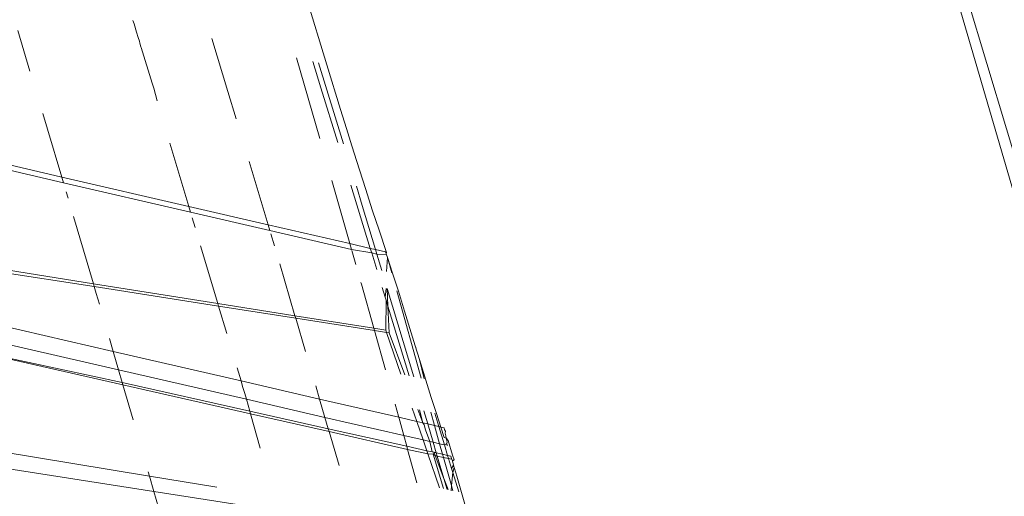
# Model space of a CAD drawing. Header units: millimetres. Extents: x 504675 to 860349, y -23215 to 63575.
# Tile 121 of 177: x 592495 to 592524, y 33325 to 33338. Entities that reach past the tile are written whole.
import ezdxf

# ---------------------------------------------------------------- set-up
doc = ezdxf.new("R2010")
doc.units = ezdxf.units.MM
doc.header["$LTSCALE"] = 10
doc.header["$PDMODE"] = 35
doc.header["$PDSIZE"] = -1000
doc.linetypes.add('LEVEL-F-OVERALL LAYOUT$0$HIDDEN', pattern=[0.375, 0.25, -0.125])
doc.layers.get('0').update_dxf_attribs({"linetype": 'CONTINUOUS'})
doc.layers.get('Defpoints').update_dxf_attribs({"color": 253, "linetype": 'CONTINUOUS'})
for name, color, linetype, lineweight in [('ARCH', 8, 'CONTINUOUS', 0), ('DIM', 8, 'CONTINUOUS', 15), ('furniture', 8, 'CONTINUOUS', 5)]:
    doc.layers.add(name, color=color, linetype=linetype, lineweight=lineweight)
doc.layers.add('LEVEL-F-OVERALL LAYOUT$0$DASH1L', color=8, linetype='LEVEL-F-OVERALL LAYOUT$0$HIDDEN')
doc.styles.get("Standard").update_dxf_attribs({"font": 'verdana.ttf'})
doc.dimstyles.new('LBF 50', dxfattribs={"dimscale": 25, "dimtxt": 1.75, "dimasz": 1.75, "dimexe": 1, "dimexo": 1, "dimgap": 1, "dimtad": 1, "dimdec": 0, "dimrnd": 5, "dimzin": 12, "dimdsep": 46, "dimtxsty": 'Standard', "dimblk": 'CLOSEDBLANK', "dimcen": 0, "dimclrd": 256, "dimclre": 256, "dimclrt": 256, "dimadec": 0, "dimazin": 3, "dimtfac": 1, "dimtdec": 0, "dimtofl": 0, "dimtmove": 0, "dimatfit": 3, "dimldrblk": 'CLOSEDBLANK', "dimfxl": 0.18, "dimtolj": 1, "dimtzin": 0, "dimlwd": -1, "dimlwe": -1, "dimarcsym": 0})

# ---------------------------------------------------------------- blocks, each defined once
blk = doc.blocks.new('ARCH')
at = {"layer": 'LEVEL-F-OVERALL LAYOUT$0$DASH1L'}
h = blk.add_hatch(dxfattribs=at)
h.set_pattern_fill('ANGLE', color=8, scale=10, angle=352.0664)
h.set_pattern_definition([(352.0664444, (-404119.055, 373340.98), (9.6410197, 69.1814516), [50.8, -19.05]), (82.0664444, (-404119.055, 373340.98), (-69.1814516, 9.6410197), [50.8, -19.05])])
edge = h.paths.add_edge_path(flags=16)
edge.add_line((572074.712, 35847.062), (602196.904, 29528.217))
edge.add_line((602196.904, 29528.217), (599472.63, 39352.005))
edge.add_arc((597545.364, 38817.547), 2000, 15.499436, 89.998351)
edge.add_line((597545.422, 40817.547), (573256.113, 40817.547))
edge.add_arc((576210.344, 22394.182), 18658.72, 99.1099624, 106.6903327)
edge.add_line((570851.58, 40266.829), (572074.712, 35847.062))
h.paths.add_polyline_path([(583373.777, 40815.973), (583374.097, 40875.042), (586424.097, 40859.112), (586423.937, 40815.973)], flags=16)
h.paths.add_polyline_path([(600840.891, 34605.132), (600792.778, 34591.523), (599497.965, 39260.646), (599546.078, 39274.255)])
h.paths.add_polyline_path([(587210.4, 32671.778), (587194.965, 32598.383), (582692.955, 33542.787), (582708.389, 33616.182)])
edge = h.paths.add_edge_path()
edge.add_line((572071.73, 35387.893), (601863.317, 29138.4))
edge.add_arc((601986.5, 29725.619), 600, 258.152638, 375.499436)
edge.add_line((602564.68, 29885.956), (599906.265, 39472.258))
edge.add_arc((597545.364, 38817.547), 2450, 15.499436, 89.998351)
edge.add_line((597545.435, 41267.547), (573220.478, 41267.547))
edge.add_arc((576210.344, 22394.182), 19108.72, 99.0018321, 106.2358191)
edge.add_arc((571035.465, 40164.758), 600, 106.235819, 195.468967)
edge.add_line((570457.2, 40004.728), (571616.648, 35815.082))
edge.add_arc((572194.913, 35975.111), 600, 195.468967, 258.152638)
h.paths.add_polyline_path([(587210.4, 32671.778), (587195.409, 32600.494), (587195.432, 32600.49)])
at = {"layer": 'furniture'}
for p, q in [((592518.359, 33352.159), (592524.401, 33331.442)), ((592501.778, 33344.531), (592504.016, 33337.168)), ((592524.719, 33331.584), (592521.175, 33343.413)), ((592498.425, 33338.452), (592498.458, 33338.349)), ((592498.528, 33338.11), (592498.458, 33338.349)), ((592495.456, 33336.986), (592495.101, 33338.161)), ((592498.528, 33338.11), (592498.576, 33337.961)), ((592498.61, 33337.849), (592498.576, 33337.961)), ((592498.625, 33337.79), (592498.61, 33337.849)), ((592498.655, 33337.693), (592498.625, 33337.79)), ((592498.655, 33337.693), (592498.665, 33337.669)), ((592501.16, 33336.404), (592500.696, 33337.931)), ((592498.974, 33336.642), (592498.665, 33337.669)), ((592503.141, 33337.369), (592503.812, 33335.047)), ((592503.608, 33337.262), (592503.841, 33336.508)), ((592503.775, 33337.223), (592504.488, 33334.891)), ((592504.409, 33335.885), (592504.016, 33337.168)), ((592498.974, 33336.642), (592499.022, 33336.495)), ((592499.126, 33336.134), (592499.022, 33336.495)), ((592501.401, 33335.607), (592501.16, 33336.404)), ((592503.841, 33336.508), (592504.328, 33334.928)), ((592495.958, 33335.315), (592495.823, 33335.767)), ((592504.409, 33335.885), (592504.579, 33335.333)), ((592489.901, 33335.432), (592496.371, 33333.933)), ((592489.948, 33335.279), (592496.423, 33333.761)), ((592496.371, 33333.933), (592495.958, 33335.315)), ((592504.579, 33335.333), (592504.734, 33334.834)), ((592500.036, 33333.085), (592499.49, 33334.914)), ((592504.734, 33334.834), (592504.875, 33334.384)), ((592502.317, 33332.557), (592501.77, 33334.384)), ((592504.875, 33334.384), (592505.122, 33333.604)), ((592496.423, 33333.761), (592496.371, 33333.933)), ((592500.036, 33333.085), (592496.371, 33333.933)), ((592496.423, 33333.761), (592500.086, 33332.916)), ((592504.16, 33333.828), (592504.677, 33332.01)), ((592496.554, 33333.318), (592496.5, 33333.502)), ((592504.705, 33333.701), (592505.264, 33331.874)), ((592504.862, 33333.664), (592505.031, 33333.111)), ((592505.122, 33333.604), (592505.332, 33332.955)), ((592500.036, 33333.085), (592502.317, 33332.557)), ((592500.086, 33332.916), (592500.036, 33333.085)), ((592500.086, 33332.916), (592502.367, 33332.389)), ((592505.031, 33333.111), (592505.414, 33331.84)), ((592505.332, 33332.955), (592505.517, 33332.395)), ((592497.284, 33330.853), (592496.709, 33332.794)), ((592500.218, 33332.473), (592500.133, 33332.758)), ((592502.317, 33332.557), (592504.677, 33332.01)), ((592502.367, 33332.389), (592502.317, 33332.557)), ((592502.367, 33332.389), (592504.724, 33331.845)), ((592505.731, 33331.757), (592505.517, 33332.395)), ((592502.499, 33331.948), (592502.395, 33332.295)), ((592490.991, 33331.853), (592497.284, 33330.853)), ((592491.025, 33331.741), (592497.308, 33330.772)), ((592500.872, 33330.283), (592500.374, 33331.95)), ((592504.677, 33332.01), (592505.264, 33331.874)), ((592504.724, 33331.845), (592504.677, 33332.01)), ((592504.724, 33331.845), (592505.304, 33331.742)), ((592504.732, 33331.817), (592504.848, 33331.406)), ((592505.264, 33331.874), (592505.414, 33331.84)), ((592505.264, 33331.874), (592505.304, 33331.742)), ((592505.304, 33331.742), (592505.449, 33331.268)), ((592505.304, 33331.742), (592505.454, 33331.707)), ((592505.414, 33331.84), (592505.706, 33331.772)), ((592505.414, 33331.84), (592505.454, 33331.707)), ((592505.706, 33331.772), (592505.731, 33331.757)), ((592505.721, 33331.727), (592505.706, 33331.772)), ((592505.731, 33331.757), (592505.721, 33331.727)), ((592505.454, 33331.707), (592505.596, 33331.234)), ((592505.454, 33331.707), (592505.735, 33331.687)), ((592505.721, 33331.727), (592505.735, 33331.687)), ((592505.762, 33331.606), (592505.729, 33331.203)), ((592505.735, 33331.687), (592505.751, 33331.638)), ((592505.751, 33331.638), (592505.762, 33331.606)), ((592505.762, 33331.606), (592505.907, 33331.162)), ((592505.882, 33331.168), (592505.762, 33331.606)), ((592503.094, 33329.93), (592502.655, 33331.425)), ((592504.996, 33330.886), (592505.009, 33330.841)), ((592505.907, 33331.162), (592506.073, 33330.638)), ((592497.308, 33330.772), (592497.284, 33330.853)), ((592497.284, 33330.853), (592500.872, 33330.283)), ((592497.368, 33330.572), (592497.308, 33330.772)), ((592497.308, 33330.772), (592500.894, 33330.209)), ((592505.009, 33330.841), (592505.365, 33329.569)), ((592505.692, 33330.468), (592505.608, 33330.745)), ((592505.722, 33330.719), (592505.692, 33330.468)), ((592505.751, 33330.713), (592506.366, 33328.673)), ((592505.773, 33330.202), (592505.751, 33330.713)), ((592506.027, 33330.649), (592506.731, 33328.128)), ((592506.073, 33330.638), (592506.254, 33330.06)), ((592491.436, 33330.378), (592497.854, 33328.898)), ((592497.458, 33330.262), (592497.368, 33330.572)), ((592505.692, 33330.468), (592505.719, 33330.38)), ((592505.719, 33330.38), (592505.712, 33329.514)), ((592505.719, 33330.38), (592505.773, 33330.202)), ((592500.894, 33330.209), (592500.872, 33330.283)), ((592500.872, 33330.283), (592503.094, 33329.93)), ((592501.13, 33329.419), (592500.894, 33330.209)), ((592500.894, 33330.209), (592503.115, 33329.86)), ((592505.807, 33329.438), (592505.773, 33330.202)), ((592505.773, 33330.202), (592506.383, 33328.197)), ((592506.254, 33330.06), (592506.562, 33329.064)), ((592491.596, 33329.849), (592498.008, 33328.37)), ((592503.094, 33329.93), (592505.365, 33329.569)), ((592503.115, 33329.86), (592503.094, 33329.93)), ((592503.398, 33328.897), (592503.115, 33329.86)), ((592503.115, 33329.86), (592505.383, 33329.504)), ((592505.365, 33329.569), (592505.712, 33329.514)), ((592505.365, 33329.569), (592505.383, 33329.504)), ((592505.383, 33329.504), (592505.701, 33328.368)), ((592505.383, 33329.504), (592505.734, 33329.449)), ((592505.712, 33329.514), (592505.734, 33329.449)), ((592491.734, 33329.385), (592498.115, 33328)), ((592491.734, 33329.385), (592498.135, 33327.934)), ((592497.854, 33328.898), (592497.745, 33329.274)), ((592505.734, 33329.449), (592505.807, 33329.438)), ((592506.143, 33328.245), (592505.734, 33329.449)), ((592505.807, 33329.438), (592506.264, 33328.221)), ((592498.008, 33328.37), (592497.854, 33328.898)), ((592497.854, 33328.898), (592501.538, 33328.049)), ((592506.562, 33329.064), (592506.574, 33329.026)), ((592506.562, 33329.064), (592506.684, 33328.668)), ((592506.366, 33328.673), (592506.515, 33328.171)), ((592506.821, 33328.11), (592506.684, 33328.668)), ((592507.021, 33327.575), (592506.684, 33328.668)), ((592498.115, 33328), (592498.008, 33328.37)), ((592498.008, 33328.37), (592501.695, 33327.52)), ((592501.538, 33328.049), (592501.425, 33328.427)), ((592501.585, 33327.893), (592501.538, 33328.049)), ((592501.538, 33328.049), (592503.801, 33327.527)), ((592498.135, 33327.934), (592498.115, 33328)), ((592498.115, 33328), (592501.791, 33327.178)), ((592498.428, 33326.924), (592498.135, 33327.934)), ((592498.135, 33327.934), (592501.813, 33327.101)), ((592501.585, 33327.893), (592501.649, 33327.686)), ((592503.801, 33327.527), (592503.69, 33327.906)), ((592501.695, 33327.52), (592501.649, 33327.686)), ((592501.791, 33327.178), (592501.695, 33327.52)), ((592501.695, 33327.52), (592503.957, 33326.998)), ((592503.957, 33326.998), (592503.801, 33327.527)), ((592503.801, 33327.527), (592506.083, 33327.001)), ((592507.021, 33327.575), (592507.168, 33327.106)), ((592505.977, 33327.38), (592506.075, 33327.029)), ((592506.607, 33326.88), (592506.476, 33327.265)), ((592506.636, 33327.228), (592506.782, 33326.84)), ((592506.681, 33327.218), (592506.782, 33326.84)), ((592501.813, 33327.101), (592501.791, 33327.178)), ((592501.791, 33327.178), (592504.053, 33326.671)), ((592502.089, 33326.113), (592501.813, 33327.101)), ((592501.813, 33327.101), (592504.078, 33326.587)), ((592504.053, 33326.671), (592503.957, 33326.998)), ((592503.957, 33326.998), (592506.228, 33326.475)), ((592506.075, 33327.029), (592506.083, 33327.001)), ((592506.083, 33327.001), (592506.228, 33326.475)), ((592506.083, 33327.001), (592506.607, 33326.88)), ((592506.805, 33327.189), (592506.918, 33326.808)), ((592507.005, 33327.143), (592507.113, 33326.763)), ((592507.239, 33326.734), (592507.123, 33327.116)), ((592507.168, 33327.106), (592507.293, 33326.714)), ((592504.078, 33326.587), (592504.053, 33326.671)), ((592504.053, 33326.671), (592506.314, 33326.165)), ((592506.789, 33326.345), (592506.607, 33326.88)), ((592506.607, 33326.88), (592506.782, 33326.84)), ((592506.782, 33326.84), (592506.813, 33326.784)), ((592506.782, 33326.84), (592506.918, 33326.808)), ((592506.813, 33326.784), (592506.856, 33326.641)), ((592506.856, 33326.641), (592506.984, 33326.3)), ((592506.918, 33326.808), (592507.113, 33326.763)), ((592506.918, 33326.808), (592507.075, 33326.279)), ((592507.113, 33326.763), (592507.239, 33326.734)), ((592507.113, 33326.763), (592507.263, 33326.236)), ((592507.239, 33326.734), (592507.293, 33326.714)), ((592507.401, 33326.204), (592507.239, 33326.734)), ((592507.293, 33326.714), (592507.391, 33326.417)), ((592507.293, 33326.714), (592507.393, 33326.699)), ((592507.4, 33326.637), (592507.393, 33326.699)), ((592507.4, 33326.637), (592507.43, 33326.598)), ((592504.365, 33325.609), (592504.078, 33326.587)), ((592504.078, 33326.587), (592506.338, 33326.075)), ((592506.228, 33326.475), (592506.314, 33326.165)), ((592506.228, 33326.475), (592506.789, 33326.345)), ((592506.894, 33326.035), (592506.789, 33326.345)), ((592506.984, 33326.3), (592506.789, 33326.345)), ((592507.391, 33326.417), (592507.454, 33326.395)), ((592507.43, 33326.598), (592507.42, 33326.545)), ((592507.42, 33326.545), (592507.429, 33326.507)), ((592507.438, 33326.467), (592507.429, 33326.507)), ((592507.454, 33326.395), (592507.438, 33326.467)), ((592507.476, 33326.284), (592507.454, 33326.395)), ((592507.454, 33326.395), (592507.513, 33326.333)), ((592492.638, 33326.336), (592498.9, 33325.305)), ((592506.314, 33326.165), (592506.338, 33326.075)), ((592506.314, 33326.165), (592506.894, 33326.035)), ((592506.338, 33326.075), (592506.603, 33325.113)), ((592506.338, 33326.075), (592506.926, 33325.942)), ((592506.984, 33326.3), (592507.052, 33326)), ((592506.984, 33326.3), (592507.075, 33326.279)), ((592507.075, 33326.279), (592507.263, 33326.236)), ((592507.075, 33326.279), (592507.165, 33325.975)), ((592507.263, 33326.236), (592507.401, 33326.204)), ((592507.263, 33326.236), (592507.349, 33325.934)), ((592507.401, 33326.204), (592507.457, 33326.234)), ((592507.493, 33325.901), (592507.401, 33326.204)), ((592507.457, 33326.234), (592507.476, 33326.284)), ((592507.457, 33326.234), (592507.487, 33326.184)), ((592507.513, 33326.333), (592507.638, 33325.911)), ((592492.789, 33325.828), (592499.03, 33324.857)), ((592506.926, 33325.942), (592506.894, 33326.035)), ((592506.894, 33326.035), (592507.052, 33326)), ((592507.257, 33324.968), (592506.926, 33325.942)), ((592506.926, 33325.942), (592507.073, 33325.932)), ((592507.052, 33326), (592507.101, 33325.989)), ((592507.101, 33325.989), (592507.073, 33325.932)), ((592507.073, 33325.932), (592507.137, 33325.894)), ((592507.073, 33325.932), (592507.375, 33324.942)), ((592507.101, 33325.989), (592507.165, 33325.975)), ((592507.101, 33325.989), (592507.137, 33325.894)), ((592507.137, 33325.894), (592507.383, 33325.237)), ((592507.137, 33325.894), (592507.192, 33325.882)), ((592507.165, 33325.975), (592507.349, 33325.934)), ((592507.165, 33325.975), (592507.192, 33325.882)), ((592507.192, 33325.882), (592507.383, 33325.237)), ((592507.192, 33325.882), (592507.375, 33325.84)), ((592507.349, 33325.934), (592507.493, 33325.901)), ((592507.349, 33325.934), (592507.375, 33325.84)), ((592507.375, 33325.84), (592507.606, 33325.028)), ((592507.375, 33325.84), (592507.522, 33325.807)), ((592507.493, 33325.901), (592507.587, 33325.88)), ((592507.522, 33325.807), (592507.493, 33325.901)), ((592507.608, 33325.523), (592507.522, 33325.807)), ((592507.522, 33325.807), (592507.616, 33325.788)), ((592507.587, 33325.88), (592507.608, 33325.815)), ((592507.608, 33325.815), (592507.616, 33325.788)), ((592507.616, 33325.788), (592507.63, 33325.739)), ((592507.638, 33325.911), (592507.678, 33325.771)), ((592507.608, 33325.523), (592507.664, 33325.622)), ((592507.643, 33325.409), (592507.608, 33325.523)), ((592507.63, 33325.739), (592507.678, 33325.771)), ((592507.664, 33325.622), (592507.63, 33325.739)), ((592507.685, 33325.547), (592507.643, 33325.409)), ((592507.664, 33325.622), (592507.685, 33325.547)), ((592507.685, 33325.547), (592507.73, 33325.393)), ((592498.9, 33325.305), (592498.864, 33325.426)), ((592498.9, 33325.305), (592500.843, 33324.985)), ((592499.03, 33324.857), (592498.9, 33325.305)), ((592507.383, 33325.237), (592507.505, 33324.914)), ((592507.383, 33325.237), (592507.477, 33324.92)), ((592507.606, 33325.028), (592507.643, 33325.409)), ((592507.815, 33324.845), (592507.643, 33325.409)), ((592507.73, 33325.393), (592507.757, 33325.297)), ((592507.757, 33325.297), (592507.893, 33324.827)), ((592507.606, 33325.028), (592507.591, 33324.88)), ((592507.647, 33324.882), (592507.606, 33325.028)), ((592499.231, 33324.167), (592499.03, 33324.857)), ((592499.03, 33324.857), (592502.603, 33324.301)), ((592507.893, 33324.827), (592508.135, 33323.998))]:
    blk.add_line(p, q, dxfattribs=at)
blk = doc.blocks.new('_ClosedBlank')
at = {"color": 0, "linetype": 'ByBlock', "lineweight": -2}
for p, q in [((-1, 0.16667), (0, 0)), ((-1, 0.16667), (-1, -0.16667)), ((0, 0), (-1, -0.16667))]:
    blk.add_line(p, q, dxfattribs=at)
blk = doc.blocks.new('*D67')
at = {"layer": 'Defpoints', "color": 0, "ltscale": 0.25, "transparency": 16777216}
for p in [(592954.14, 34131.711), (593370.787, 32690.738), (592853.033, 32541.033)]:
    blk.add_point(p, dxfattribs=at)
at = {"layer": 'DIM', "ltscale": 0.25}
for p, q in [((592930.124, 34124.767), (592412.37, 33975.062)), ((592448.538, 33939.978), (592840.881, 32583.061)), ((593346.771, 32683.793), (592829.017, 32534.089))]:
    blk.add_line(p, q, dxfattribs=at)
at = {"layer": 'DIM', "ltscale": 0.25, "xscale": 43.75, "yscale": 43.75, "zscale": 43.75}
for p, rotation in [((592436.386, 33982.006), 106.1268337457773), ((592853.033, 32541.033), 286.1268337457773)]:
    blk.add_blockref('_ClosedBlank', p, dxfattribs=dict(at, rotation=rotation))
at = {"layer": 'DIM', "ltscale": 0.25, "insert": (592718.726, 33282.921), "char_height": 100, "attachment_point": 5, "rotation": 286.1268}
blk.add_mtext('\\A1;1500', dxfattribs=at)

msp = doc.modelspace()

# ---------------------------------------------------------------- block references
at = {"layer": 'ARCH'}
msp.add_blockref('ARCH', (0, 0), dxfattribs=at)

# ---------------------------------------------------------------- dimensions: what is measured, and where the dimension line sits
at = {"layer": 'DIM', "color": 1, "ltscale": 0.25}
dim = msp.add_linear_dim(base=(592853.033, 32541.033), p1=(592954.14, 34131.711), p2=(593370.787, 32690.738), angle=106.1268, dimstyle='LBF 50', override={"dimtxt": 4, "dimtad": 3}, dxfattribs=at)
dim.commit()
dim.dimension.update_dxf_attribs({"geometry": '*D67', "text_midpoint": (592718.726, 33282.921)})

doc.saveas('drawing.dxf')
